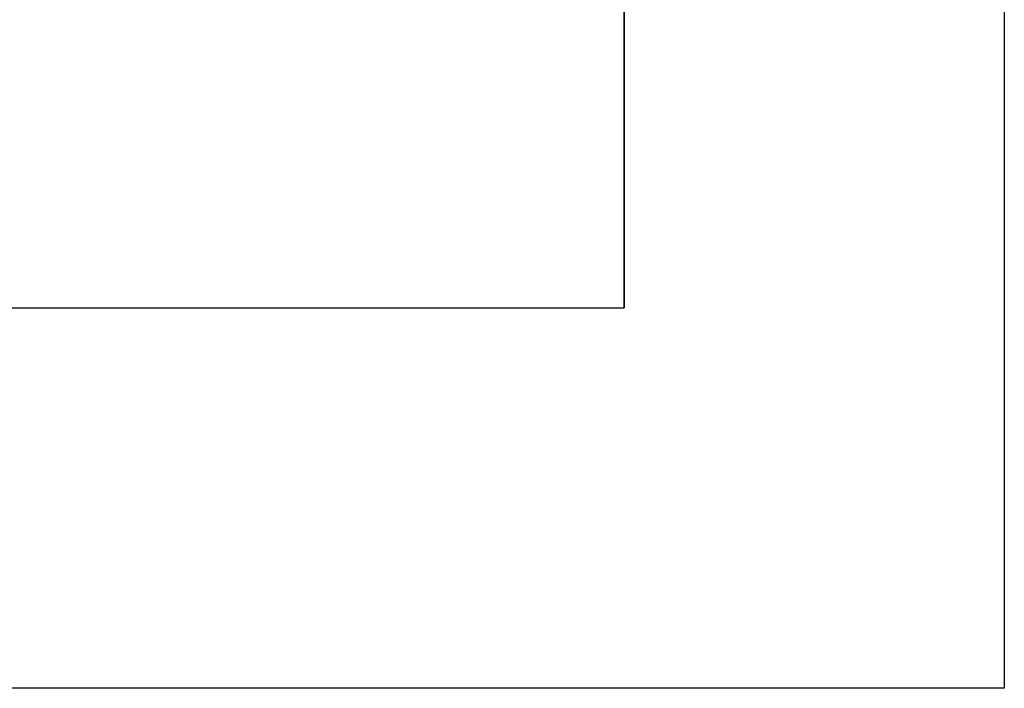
# Model space of a CAD drawing. Extents: x -225 to 585, y -158 to 406.
# Tile 32 of 39: x 572 to 585, y -158 to -149. Entities that reach past the tile are written whole.
import ezdxf

# ---------------------------------------------------------------- set-up
doc = ezdxf.new("R2010")
doc.units = 0
doc.layers.add('BOARD_GEOMETRY_DIMENSION', color=2, linetype='CONTINUOUS')
doc.layers.add('BOARD_GEOMETRY_SILKSCREEN_TOP', color=1, linetype='CONTINUOUS')

msp = doc.modelspace()

# ---------------------------------------------------------------- linework, layer by layer
at = {"layer": 'BOARD_GEOMETRY_DIMENSION'}
msp.add_lwpolyline([(-224.79, -158.115), (-224.79, 405.885142), (585.209904, 405.885142), (585.209904, -158.115)], close=True, dxfattribs=at)
for points in [[(580.209914, -153.11501), (580.209914, 387.235192)], [(-219.79001, -153.11501), (580.209914, -153.11501)]]:
    msp.add_lwpolyline(points, dxfattribs=at)
at = {"layer": 'BOARD_GEOMETRY_SILKSCREEN_TOP'}
msp.add_lwpolyline([(-224.79, -158.115), (-224.79, 405.885142), (585.209904, 405.885142), (585.209904, -158.115)], close=True, dxfattribs=at)
for points in [[(580.209914, 387.235192), (580.209914, -153.11501)], [(-219.79001, -153.11501), (580.209914, -153.11501)]]:
    msp.add_lwpolyline(points, dxfattribs=at)

doc.saveas('drawing.dxf')
